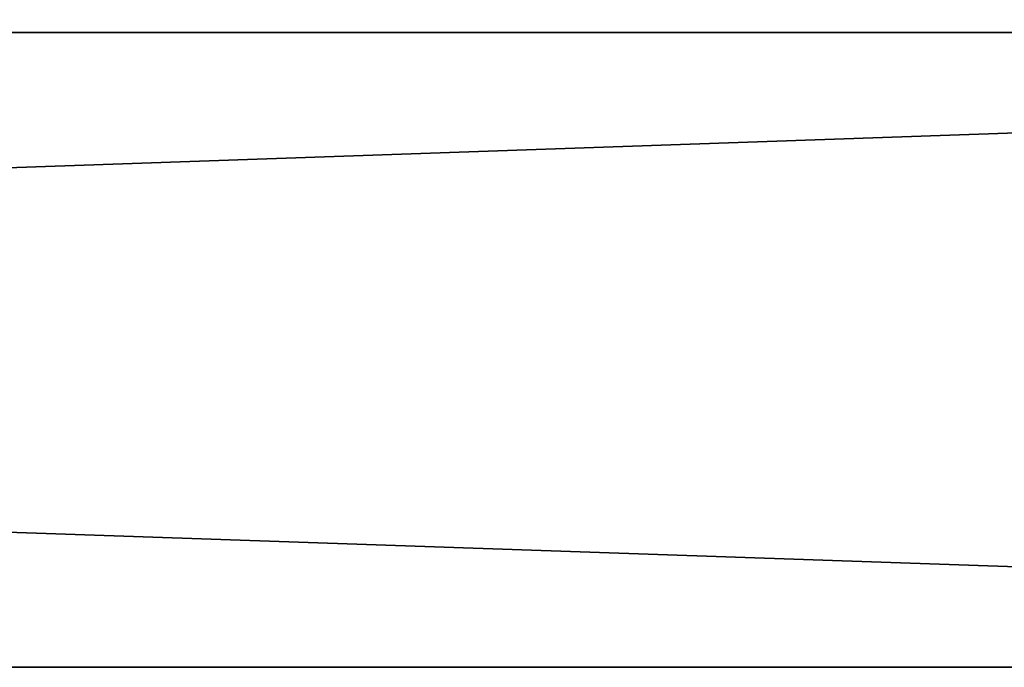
# Model space of a CAD drawing. Extents: x -200 to 200, y -702 to 625.
# Tile 237 of 256: x 92 to 109, y 495 to 506. Entities that reach past the tile are written whole.
import ezdxf

# ---------------------------------------------------------------- set-up
doc = ezdxf.new("R2010")
doc.units = 0
doc.header["$LTSCALE"] = 4.479492
doc.layers.add('879', color=7, linetype='CONTINUOUS')
doc.layers.add('880', color=7, linetype='CONTINUOUS')

msp = doc.modelspace()

# ---------------------------------------------------------------- linework, layer by layer
at = {"layer": '879', "color": 7, "linetype": 'CONTINUOUS'}
for points in [[(160, 506, -11), (160, 495), (-160, 506, -11), (160, 506, -11)], [(160, 495), (160, 506, 11), (-160, 495), (160, 495)], [(-160, 506, -11), (160, 495), (-160, 495), (-160, 506, -11)], [(160, 506, 11), (-160, 506, 11), (-160, 495), (160, 506, 11)]]:
    msp.add_3dface(points, dxfattribs=at)
at = {"layer": '880', "color": 7, "linetype": 'CONTINUOUS'}
for points in [[(160, 517), (-160, 517), (-160, 506, 11), (160, 517)], [(160, 517), (160, 506, -11), (-160, 517), (160, 517)], [(160, 506, -11), (-160, 506, -11), (-160, 517), (160, 506, -11)], [(160, 506, 11), (160, 517), (-160, 506, 11), (160, 506, 11)]]:
    msp.add_3dface(points, dxfattribs=at)

doc.saveas('drawing.dxf')
